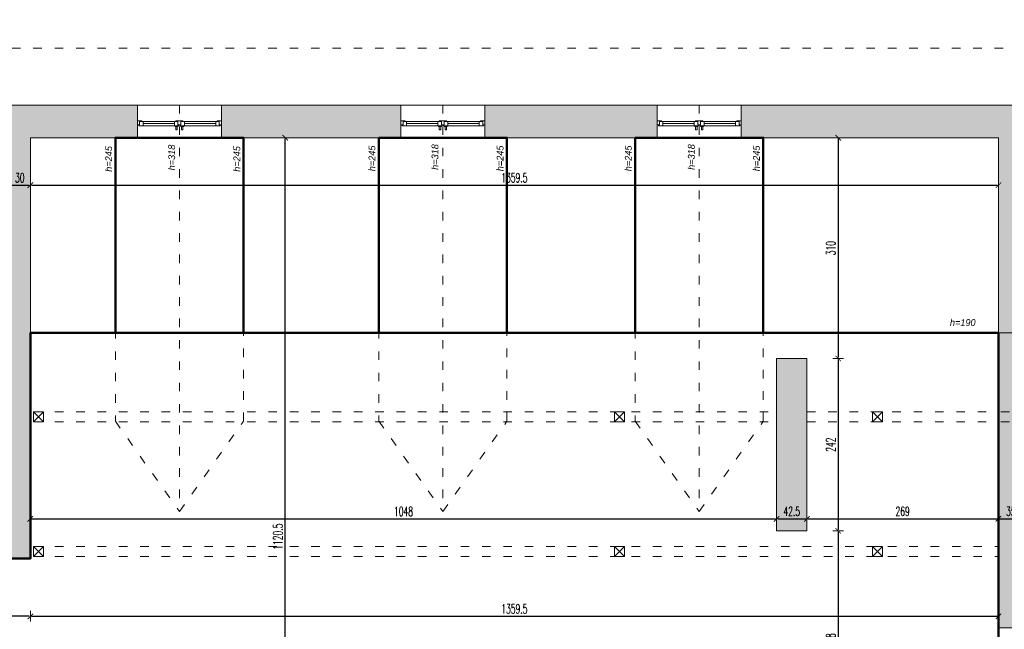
# Model space of a CAD drawing. Header units: millimetres. Extents: x -221 to 149158, y -114258 to 0.
# Tile 175 of 219: x 109782 to 111165, y -53709 to -52852. Entities that reach past the tile are written whole.
import ezdxf

# ---------------------------------------------------------------- set-up
doc = ezdxf.new("R2010")
doc.units = ezdxf.units.MM
doc.linetypes.add('ACAD_ISO03W100', pattern=[30, 12, -18])
doc.layers.get('0').update_dxf_attribs({"lineweight": 0})
doc.layers.add('A-przekrycieram.ART', color=7, linetype='Continuous', lineweight=0, true_color=0xffffff)
for name, color, linetype, lineweight in [('konstrukcja istn..KF', 252, 'Continuous', 15), ('opis..KF', 250, 'Continuous', 15), ('powierzchnie', 21, 'Continuous', 50), ('stolarka_arch', 250, 'Continuous', 5), ('wymiar..KF', 12, 'Continuous', 5), ('wypełnienie istn..KF', 250, 'Continuous', 0), ('ściany ist..KF', 61, 'Continuous', 5)]:
    doc.layers.add(name, color=color, linetype=linetype, lineweight=lineweight)
doc.styles.add('ARCH', font='segoeuil.ttf')
doc.styles.add('DIM', font='simplex.shx', dxfattribs={"width": 0.6})
doc.dimstyles.new('100-STD', dxfattribs={"dimscale": 10, "dimtxt": 1.3, "dimasz": 0.15, "dimexe": 5, "dimexo": 10, "dimgap": 0.4, "dimtad": 1, "dimdec": 1, "dimrnd": 0.5, "dimdsep": 46, "dimtxsty": 'DIM', "dimblk": 'KR21', "dimcen": 1, "dimdle": 10, "dimse1": 1, "dimse2": 1, "dimclrd": 256, "dimclre": 256, "dimclrt": 256, "dimadec": 0, "dimazin": 0, "dimtfac": 1, "dimtdec": 1, "dimtmove": 2, "dimatfit": 3, "dimldrblk": 'KR21', "dimfxl": 1, "dimtvp": 5.6, "dimtolj": 1, "dimtzin": 2, "dimarcsym": 0})

# ---------------------------------------------------------------- blocks, each defined once
blk = doc.blocks.new('KR21')
at = {"ltscale": 100}
blk.add_line((0, -5), (0, 5), dxfattribs=at)
at = {"ltscale": 100, "const_width": 0.84}
blk.add_lwpolyline([(-2.5, -2.5), (2.58, 2.58)], dxfattribs=at)
blk = doc.blocks.new('*D583')
at = {"layer": 'Defpoints', "color": 0, "linetype": 'ByBlock', "transparency": 16777216}
for p in [(-202.4, -53646.3), (135612.3, -53646.3), (0, -54123.3)]:
    blk.add_point(p, dxfattribs=at)
at = {"layer": 'wymiar..KF', "linetype": 'Continuous', "lineweight": -2, "transparency": 16777216}
blk.add_line((-202.4, -54121.8), (-202.4, -53647.8), dxfattribs=at)
at = {"layer": 'wymiar..KF', "linetype": 'ByBlock', "lineweight": -2, "transparency": 16777216, "xscale": 1.5, "yscale": 1.5, "zscale": 1.5}
for p, rotation in [((-202.4, -53646.3), 90), ((-202.4, -54123.3), 270)]:
    blk.add_blockref('KR21', p, dxfattribs=dict(at, rotation=rotation))
at = {"layer": 'wymiar..KF', "linetype": 'ByBlock', "transparency": 16777216, "insert": (-212.9, -53884.8), "char_height": 13, "attachment_point": 5, "rotation": 90, "style": 'DIM'}
blk.add_mtext('\\A1;477', dxfattribs=at)
blk = doc.blocks.new('*U652')
at = {"layer": 'stolarka_arch', "lineweight": 0}
blk.add_lwpolyline([(0, 0), (118, 0), (118, -46), (0, -46)], close=True, dxfattribs=at)
at = {"layer": 'stolarka_arch'}
for points in [[(0, -22), (6, -22), (6, -23), (3, -23), (3, -28), (0, -28)], [(3, -23), (8, -23), (8, -29), (2, -29), (2, -28), (3, -28)], [(8, -26), (52, -26), (52, -23), (8, -23)], [(8, -26), (52, -26), (52, -29), (8, -29)], [(57, -23), (52, -23), (52, -29), (58, -29), (58, -28), (57, -28)], [(54, -22), (64, -22), (64, -23), (61, -23), (61, -28), (57, -28), (57, -23), (54, -23)], [(61, -23), (66, -23), (66, -29), (60, -29), (60, -28), (61, -28)], [(110, -26), (66, -26), (66, -23), (110, -23)], [(110, -26), (66, -26), (66, -29), (110, -29)], [(115, -23), (110, -23), (110, -29), (116, -29), (116, -28), (115, -28)], [(118, -22), (112, -22), (112, -23), (115, -23), (115, -28), (118, -28)], [(57, -30), (53, -30), (53, -29), (57, -29)], [(56, -35), (54, -35), (54, -30), (56, -30)], [(65, -30), (61, -30), (61, -29), (65, -29)], [(64, -35), (62, -35), (62, -30), (64, -30)]]:
    blk.add_lwpolyline(points, close=True, dxfattribs=at)
blk = doc.blocks.new('*U639')
at = {"layer": 'stolarka_arch', "lineweight": 0}
blk.add_lwpolyline([(0, 0), (118, 0), (118, -46), (0, -46)], close=True, dxfattribs=at)
at = {"layer": 'stolarka_arch'}
for points in [[(0, -22), (6, -22), (6, -23), (3, -23), (3, -28), (0, -28)], [(3, -23), (8, -23), (8, -29), (2, -29), (2, -28), (3, -28)], [(8, -26), (52, -26), (52, -23), (8, -23)], [(8, -26), (52, -26), (52, -29), (8, -29)], [(57, -23), (52, -23), (52, -29), (58, -29), (58, -28), (57, -28)], [(54, -22), (64, -22), (64, -23), (61, -23), (61, -28), (57, -28), (57, -23), (54, -23)], [(61, -23), (66, -23), (66, -29), (60, -29), (60, -28), (61, -28)], [(110, -26), (66, -26), (66, -23), (110, -23)], [(110, -26), (66, -26), (66, -29), (110, -29)], [(115, -23), (110, -23), (110, -29), (116, -29), (116, -28), (115, -28)], [(118, -22), (112, -22), (112, -23), (115, -23), (115, -28), (118, -28)], [(57, -30), (53, -30), (53, -29), (57, -29)], [(56, -35), (54, -35), (54, -30), (56, -30)], [(65, -30), (61, -30), (61, -29), (65, -29)], [(64, -35), (62, -35), (62, -30), (64, -30)]]:
    blk.add_lwpolyline(points, close=True, dxfattribs=at)
blk = doc.blocks.new('*U634')
at = {"layer": 'stolarka_arch', "lineweight": 0}
blk.add_lwpolyline([(0, 0), (118, 0), (118, -46), (0, -46)], close=True, dxfattribs=at)
at = {"layer": 'stolarka_arch'}
for points in [[(0, -22), (6, -22), (6, -23), (3, -23), (3, -28), (0, -28)], [(3, -23), (8, -23), (8, -29), (2, -29), (2, -28), (3, -28)], [(8, -26), (52, -26), (52, -23), (8, -23)], [(8, -26), (52, -26), (52, -29), (8, -29)], [(57, -23), (52, -23), (52, -29), (58, -29), (58, -28), (57, -28)], [(54, -22), (64, -22), (64, -23), (61, -23), (61, -28), (57, -28), (57, -23), (54, -23)], [(61, -23), (66, -23), (66, -29), (60, -29), (60, -28), (61, -28)], [(110, -26), (66, -26), (66, -23), (110, -23)], [(110, -26), (66, -26), (66, -29), (110, -29)], [(115, -23), (110, -23), (110, -29), (116, -29), (116, -28), (115, -28)], [(118, -22), (112, -22), (112, -23), (115, -23), (115, -28), (118, -28)], [(57, -30), (53, -30), (53, -29), (57, -29)], [(56, -35), (54, -35), (54, -30), (56, -30)], [(65, -30), (61, -30), (61, -29), (65, -29)], [(64, -35), (62, -35), (62, -30), (64, -30)]]:
    blk.add_lwpolyline(points, close=True, dxfattribs=at)
blk = doc.blocks.new('*D930')
at = {"layer": 'Defpoints', "color": 0, "linetype": 'ByBlock', "transparency": 16777216}
for p in [(109767.2, -53018.3), (109797.2, -53018.3), (109797.2, -53084.9)]:
    blk.add_point(p, dxfattribs=at)
at = {"layer": 'wymiar..KF', "linetype": 'Continuous', "lineweight": -2, "transparency": 16777216}
blk.add_line((109768.7, -53084.9), (109795.7, -53084.9), dxfattribs=at)
at = {"layer": 'wymiar..KF', "linetype": 'ByBlock', "lineweight": -2, "transparency": 16777216, "xscale": 1.5, "yscale": 1.5, "zscale": 1.5, "rotation": 180}
blk.add_blockref('KR21', (109767.2, -53084.9), dxfattribs=at)
at = {"layer": 'wymiar..KF', "linetype": 'ByBlock', "lineweight": -2, "transparency": 16777216, "xscale": 1.5, "yscale": 1.5, "zscale": 1.5}
blk.add_blockref('KR21', (109797.2, -53084.9), dxfattribs=at)
at = {"layer": 'wymiar..KF', "linetype": 'ByBlock', "transparency": 16777216, "insert": (109782.2, -53074.4), "char_height": 13, "attachment_point": 5, "style": 'DIM'}
blk.add_mtext('\\A1;30', dxfattribs=at)
blk = doc.blocks.new('*D931')
at = {"layer": 'Defpoints', "color": 0, "linetype": 'ByBlock', "transparency": 16777216}
for p in [(109797.2, -53018.3), (111156.7, -53018.3), (111156.7, -53084.9)]:
    blk.add_point(p, dxfattribs=at)
at = {"layer": 'wymiar..KF', "linetype": 'Continuous', "lineweight": -2, "transparency": 16777216}
blk.add_line((109798.7, -53084.9), (111155.2, -53084.9), dxfattribs=at)
at = {"layer": 'wymiar..KF', "linetype": 'ByBlock', "lineweight": -2, "transparency": 16777216, "xscale": 1.5, "yscale": 1.5, "zscale": 1.5, "rotation": 180}
blk.add_blockref('KR21', (109797.2, -53084.9), dxfattribs=at)
at = {"layer": 'wymiar..KF', "linetype": 'ByBlock', "lineweight": -2, "transparency": 16777216, "xscale": 1.5, "yscale": 1.5, "zscale": 1.5}
blk.add_blockref('KR21', (111156.7, -53084.9), dxfattribs=at)
at = {"layer": 'wymiar..KF', "linetype": 'ByBlock', "transparency": 16777216, "insert": (110476.9, -53074.4), "char_height": 13, "attachment_point": 5, "style": 'DIM'}
blk.add_mtext('\\A1;1359.5', dxfattribs=at)
blk = doc.blocks.new('*D934')
at = {"layer": 'Defpoints', "color": 0, "linetype": 'ByBlock', "transparency": 16777216}
for p in [(109797.2, -53164.2), (110845.2, -53328.3), (110845.2, -53553.5)]:
    blk.add_point(p, dxfattribs=at)
at = {"layer": 'wymiar..KF', "linetype": 'Continuous', "lineweight": -2, "transparency": 16777216}
blk.add_line((109798.7, -53553.5), (110843.7, -53553.5), dxfattribs=at)
at = {"layer": 'wymiar..KF', "linetype": 'ByBlock', "lineweight": -2, "transparency": 16777216, "xscale": 1.5, "yscale": 1.5, "zscale": 1.5, "rotation": 180}
blk.add_blockref('KR21', (109797.2, -53553.5), dxfattribs=at)
at = {"layer": 'wymiar..KF', "linetype": 'ByBlock', "lineweight": -2, "transparency": 16777216, "xscale": 1.5, "yscale": 1.5, "zscale": 1.5}
blk.add_blockref('KR21', (110845.2, -53553.5), dxfattribs=at)
at = {"layer": 'wymiar..KF', "linetype": 'ByBlock', "transparency": 16777216, "insert": (110321.2, -53543), "char_height": 13, "attachment_point": 5, "style": 'DIM'}
blk.add_mtext('\\A1;1048', dxfattribs=at)
blk = doc.blocks.new('*D935')
at = {"layer": 'Defpoints', "color": 0, "linetype": 'ByBlock', "transparency": 16777216}
for p in [(110845.2, -53328.3), (110887.7, -53328.3), (110887.7, -53553.4)]:
    blk.add_point(p, dxfattribs=at)
at = {"layer": 'wymiar..KF', "linetype": 'Continuous', "lineweight": -2, "transparency": 16777216}
blk.add_line((110846.7, -53553.4), (110886.2, -53553.4), dxfattribs=at)
at = {"layer": 'wymiar..KF', "linetype": 'ByBlock', "lineweight": -2, "transparency": 16777216, "xscale": 1.5, "yscale": 1.5, "zscale": 1.5, "rotation": 180}
blk.add_blockref('KR21', (110845.2, -53553.4), dxfattribs=at)
at = {"layer": 'wymiar..KF', "linetype": 'ByBlock', "lineweight": -2, "transparency": 16777216, "xscale": 1.5, "yscale": 1.5, "zscale": 1.5}
blk.add_blockref('KR21', (110887.7, -53553.4), dxfattribs=at)
at = {"layer": 'wymiar..KF', "linetype": 'ByBlock', "transparency": 16777216, "insert": (110866.4, -53542.9), "char_height": 13, "attachment_point": 5, "style": 'DIM'}
blk.add_mtext('\\A1;42.5', dxfattribs=at)
blk = doc.blocks.new('*D936')
at = {"layer": 'Defpoints', "color": 0, "linetype": 'ByBlock', "transparency": 16777216}
for p in [(110887.7, -53193.5), (111156.7, -53313.5), (111156.7, -53553.4)]:
    blk.add_point(p, dxfattribs=at)
at = {"layer": 'wymiar..KF', "linetype": 'Continuous', "lineweight": -2, "transparency": 16777216}
blk.add_line((110889.2, -53553.4), (111155.2, -53553.4), dxfattribs=at)
at = {"layer": 'wymiar..KF', "linetype": 'ByBlock', "lineweight": -2, "transparency": 16777216, "xscale": 1.5, "yscale": 1.5, "zscale": 1.5, "rotation": 180}
blk.add_blockref('KR21', (110887.7, -53553.4), dxfattribs=at)
at = {"layer": 'wymiar..KF', "linetype": 'ByBlock', "lineweight": -2, "transparency": 16777216, "xscale": 1.5, "yscale": 1.5, "zscale": 1.5}
blk.add_blockref('KR21', (111156.7, -53553.4), dxfattribs=at)
at = {"layer": 'wymiar..KF', "linetype": 'ByBlock', "transparency": 16777216, "insert": (111022.2, -53542.9), "char_height": 13, "attachment_point": 5, "style": 'DIM'}
blk.add_mtext('\\A1;269', dxfattribs=at)
blk = doc.blocks.new('*D937')
at = {"layer": 'Defpoints', "color": 0, "linetype": 'ByBlock', "transparency": 16777216}
for p in [(109797.2, -53541), (109700.2, -53609.3), (109700.2, -53690.3)]:
    blk.add_point(p, dxfattribs=at)
at = {"layer": 'wymiar..KF', "linetype": 'Continuous', "lineweight": -2, "transparency": 16777216}
blk.add_line((109795.7, -53690.3), (109701.7, -53690.3), dxfattribs=at)
at = {"layer": 'wymiar..KF', "linetype": 'ByBlock', "lineweight": -2, "transparency": 16777216, "xscale": 1.5, "yscale": 1.5, "zscale": 1.5, "rotation": 180}
blk.add_blockref('KR21', (109700.2, -53690.3), dxfattribs=at)
at = {"layer": 'wymiar..KF', "linetype": 'ByBlock', "lineweight": -2, "transparency": 16777216, "xscale": 1.5, "yscale": 1.5, "zscale": 1.5}
blk.add_blockref('KR21', (109797.2, -53690.3), dxfattribs=at)
at = {"layer": 'wymiar..KF', "linetype": 'ByBlock', "transparency": 16777216, "insert": (109748.7, -53679.8), "char_height": 13, "attachment_point": 5, "style": 'DIM'}
blk.add_mtext('\\A1;97', dxfattribs=at)
blk = doc.blocks.new('*D953')
at = {"layer": 'Defpoints', "color": 0, "linetype": 'ByBlock', "transparency": 16777216}
for p in [(110862.3, -53018.3), (110862.3, -53328.3), (110931.7, -53328.3)]:
    blk.add_point(p, dxfattribs=at)
at = {"layer": 'wymiar..KF', "linetype": 'Continuous', "lineweight": -2, "transparency": 16777216}
blk.add_line((110931.7, -53019.8), (110931.7, -53326.8), dxfattribs=at)
at = {"layer": 'wymiar..KF', "linetype": 'ByBlock', "lineweight": -2, "transparency": 16777216, "xscale": 1.5, "yscale": 1.5, "zscale": 1.5}
for p, rotation in [((110931.7, -53018.3), 90), ((110931.7, -53328.3), 270)]:
    blk.add_blockref('KR21', p, dxfattribs=dict(at, rotation=rotation))
at = {"layer": 'wymiar..KF', "linetype": 'ByBlock', "transparency": 16777216, "insert": (110921.2, -53173.3), "char_height": 13, "attachment_point": 5, "rotation": 90, "style": 'DIM'}
blk.add_mtext('\\A1;310', dxfattribs=at)
blk = doc.blocks.new('*D954')
at = {"layer": 'Defpoints', "color": 0, "linetype": 'ByBlock', "transparency": 16777216}
for p in [(110862.3, -53328.3), (110887.7, -53570.3), (110931.7, -53570.3)]:
    blk.add_point(p, dxfattribs=at)
at = {"layer": 'wymiar..KF', "linetype": 'Continuous', "lineweight": -2, "transparency": 16777216}
blk.add_line((110931.7, -53329.8), (110931.7, -53568.8), dxfattribs=at)
at = {"layer": 'wymiar..KF', "linetype": 'ByBlock', "lineweight": -2, "transparency": 16777216, "xscale": 1.5, "yscale": 1.5, "zscale": 1.5}
for p, rotation in [((110931.7, -53328.3), 90), ((110931.7, -53570.3), 270)]:
    blk.add_blockref('KR21', p, dxfattribs=dict(at, rotation=rotation))
at = {"layer": 'wymiar..KF', "linetype": 'ByBlock', "transparency": 16777216, "insert": (110921.2, -53449.3), "char_height": 13, "attachment_point": 5, "rotation": 90, "style": 'DIM'}
blk.add_mtext('\\A1;242', dxfattribs=at)
blk = doc.blocks.new('*D955')
at = {"layer": 'Defpoints', "color": 0, "linetype": 'ByBlock', "transparency": 16777216}
for p in [(110887.7, -53570.3), (110931.7, -53878.3), (111156.7, -53878.3)]:
    blk.add_point(p, dxfattribs=at)
at = {"layer": 'wymiar..KF', "linetype": 'Continuous', "lineweight": -2, "transparency": 16777216}
blk.add_line((110931.7, -53571.8), (110931.7, -53876.8), dxfattribs=at)
at = {"layer": 'wymiar..KF', "linetype": 'ByBlock', "lineweight": -2, "transparency": 16777216, "xscale": 1.5, "yscale": 1.5, "zscale": 1.5}
for p, rotation in [((110931.7, -53570.3), 90), ((110931.7, -53878.3), 270)]:
    blk.add_blockref('KR21', p, dxfattribs=dict(at, rotation=rotation))
at = {"layer": 'wymiar..KF', "linetype": 'ByBlock', "transparency": 16777216, "insert": (110921.2, -53724.3), "char_height": 13, "attachment_point": 5, "rotation": 90, "style": 'DIM'}
blk.add_mtext('\\A1;308', dxfattribs=at)
blk = doc.blocks.new('*D962')
at = {"layer": 'Defpoints', "color": 0, "linetype": 'ByBlock', "transparency": 16777216}
for p in [(110155.2, -53018.3), (110155.2, -53018.3), (110193.7, -54138.8)]:
    blk.add_point(p, dxfattribs=at)
at = {"layer": 'wymiar..KF', "linetype": 'Continuous', "lineweight": -2, "transparency": 16777216}
blk.add_line((110155.2, -54137.3), (110155.2, -53019.8), dxfattribs=at)
at = {"layer": 'wymiar..KF', "linetype": 'ByBlock', "lineweight": -2, "transparency": 16777216, "xscale": 1.5, "yscale": 1.5, "zscale": 1.5}
for p, rotation in [((110155.2, -53018.3), 90), ((110155.2, -54138.8), 270)]:
    blk.add_blockref('KR21', p, dxfattribs=dict(at, rotation=rotation))
at = {"layer": 'wymiar..KF', "linetype": 'ByBlock', "transparency": 16777216, "insert": (110144.7, -53578.5), "char_height": 13, "attachment_point": 5, "rotation": 90, "style": 'DIM'}
blk.add_mtext('\\A1;1120.5', dxfattribs=at)
blk = doc.blocks.new('*D967')
at = {"layer": 'Defpoints', "color": 0, "linetype": 'ByBlock', "transparency": 16777216}
for p in [(111156.7, -53553.4), (111191.7, -53553.4), (111191.7, -53572.3)]:
    blk.add_point(p, dxfattribs=at)
at = {"layer": 'wymiar..KF', "linetype": 'Continuous', "lineweight": -2, "transparency": 16777216}
blk.add_line((111158.2, -53553.4), (111190.2, -53553.4), dxfattribs=at)
at = {"layer": 'wymiar..KF', "linetype": 'ByBlock', "lineweight": -2, "transparency": 16777216, "xscale": 1.5, "yscale": 1.5, "zscale": 1.5, "rotation": 180}
blk.add_blockref('KR21', (111156.7, -53553.4), dxfattribs=at)
at = {"layer": 'wymiar..KF', "linetype": 'ByBlock', "lineweight": -2, "transparency": 16777216, "xscale": 1.5, "yscale": 1.5, "zscale": 1.5}
blk.add_blockref('KR21', (111191.7, -53553.4), dxfattribs=at)
at = {"layer": 'wymiar..KF', "linetype": 'ByBlock', "transparency": 16777216, "insert": (111174.2, -53542.9), "char_height": 13, "attachment_point": 5, "style": 'DIM'}
blk.add_mtext('\\A1;35', dxfattribs=at)
blk = doc.blocks.new('*D973')
at = {"layer": 'Defpoints', "color": 0, "linetype": 'ByBlock', "lineweight": 35, "transparency": 16777216}
for p in [(109797.2, -53690.3), (111156.7, -53690.3), (111156.7, -53690.3)]:
    blk.add_point(p, dxfattribs=at)
at = {"layer": 'wymiar..KF', "linetype": 'Continuous', "lineweight": -2, "transparency": 16777216}
blk.add_line((109798.7, -53690.3), (111155.2, -53690.3), dxfattribs=at)
at = {"layer": 'wymiar..KF', "linetype": 'ByBlock', "lineweight": -2, "transparency": 16777216, "xscale": 1.5, "yscale": 1.5, "zscale": 1.5, "rotation": 180}
blk.add_blockref('KR21', (109797.2, -53690.3), dxfattribs=at)
at = {"layer": 'wymiar..KF', "linetype": 'ByBlock', "lineweight": -2, "transparency": 16777216, "xscale": 1.5, "yscale": 1.5, "zscale": 1.5}
blk.add_blockref('KR21', (111156.7, -53690.3), dxfattribs=at)
at = {"layer": 'wymiar..KF', "linetype": 'ByBlock', "transparency": 16777216, "insert": (110476.9, -53679.8), "char_height": 13, "attachment_point": 5, "style": 'DIM'}
blk.add_mtext('\\A1;1359.5', dxfattribs=at)
blk = doc.blocks.new('*U1674')
at = {"layer": 'A-przekrycieram.ART'}
h = blk.add_hatch(color=256, dxfattribs=at)
h.dxf.hatch_style = 1
h.paths.add_polyline_path([(0, 4200), (5940, 4200), (5940, 0), (0, 0)])
h.paths.add_polyline_path([(200, 4100), (5840, 4100), (5840, 100), (200, 100)], flags=16)

msp = doc.modelspace()

# ---------------------------------------------------------------- hatches: boundary and pattern name
at = {"layer": 'wypełnienie istn..KF', "true_color": 0xc8c8c8}
h = msp.add_hatch(color=9, dxfattribs=at)
h.dxf.hatch_style = 1
h.paths.add_polyline_path([(108621.32, -54556.29), (108621.32, -54169.29), (108699.61, -54169.29), (108699.61, -54010.29), (108653.61, -54010.29), (108653.61, -54123.29), (108575.32, -54123.29), (108575.32, -54575.38), (108797.88, -54797.35), (109687.5, -54797.35), (109687.5, -54751.3), (108816.9, -54751.35)])
h.paths.add_polyline_path([(108699.61, -53600.29), (108621.32, -53600.29), (108621.32, -53431.29), (108575.32, -53431.29), (108575.32, -53646.29), (108653.61, -53646.29), (108653.61, -53760.29), (108699.61, -53760.29)])
h.paths.add_polyline_path([(108621.32, -53093.29), (108575.32, -53093.29), (108575.32, -53259.29), (108621.32, -53259.29)])
h.paths.add_polyline_path([(108621.32, -51409.29), (108971.72, -51409.29), (108971.72, -51363.29), (108575.32, -51363.29), (108575.32, -52921.29), (108621.32, -52921.29)])
h.paths.add_polyline_path([(109601.32, -51363.29), (109222.72, -51363.29), (109222.72, -51409.29), (109555.27, -51409.29), (109555.27, -52073.53), (109601.32, -52073.53)])
h.paths.add_polyline_path([(109601.32, -52245.53), (109555.32, -52245.53), (109555.32, -52435.53), (109601.32, -52435.53)])
h.paths.add_polyline_path([(109601.32, -52607.53), (109555.32, -52607.53), (109555.32, -52988.29), (109027.27, -52988.29), (109027.27, -53028.29), (109069.27, -53028.29), (109069.27, -53609.29), (109611.17, -53609.29), (109611.17, -53594.29), (109099.17, -53594.29), (109099.17, -53018.29), (109767.17, -53018.29), (109767.17, -53594.29), (109700.17, -53594.29), (109700.17, -53609.29), (109797.17, -53609.29), (109797.17, -53018.29), (109947.49, -53018.29), (109947.49, -52972.29), (109601.32, -52972.29)])
h.paths.add_polyline_path([(110317.49, -52972.29), (110065.49, -52972.29), (110065.49, -53018.29), (110317.49, -53018.29)])
h.paths.add_polyline_path([(110677.49, -52972.29), (110435.49, -52972.29), (110435.49, -53018.29), (110677.49, -53018.29)])
h.paths.add_polyline_path([(111422.74, -52972.29), (110795.49, -52972.29), (110795.49, -53018.29), (111156.67, -53018.29), (111156.67, -53706.3), (111191.67, -53706.3), (111191.67, -53619.29), (111700.84, -53619.29), (111700.84, -53572.29), (111191.67, -53572.29), (111190.67, -53018.29), (111422.74, -53018.29)])
h.paths.add_polyline_path([(111692.74, -52972.29), (111540.74, -52972.29), (111540.74, -53018.29), (111692.74, -53018.29)], flags=17)
h.paths.add_polyline_path([(111962.74, -52972.29), (111810.74, -52972.29), (111810.74, -53018.29), (111962.74, -53018.29)])
h.paths.add_polyline_path([(112232.74, -52972.29), (112080.74, -52972.29), (112080.74, -53018.29), (112232.74, -53018.29)], flags=17)
h.paths.add_polyline_path([(112592.74, -52972.29), (112350.74, -52972.29), (112350.74, -53018.29), (112534.67, -53018.29), (112534.67, -53572.29), (111790.84, -53572.29), (111790.84, -53619.29), (112582.05, -53619.29), (112582.05, -53572.29), (112564.67, -53572.29), (112564.67, -53018.29), (112592.74, -53018.29)])
h.paths.add_polyline_path([(112859.25, -52972.29), (112710.74, -52972.29), (112710.74, -53018.29), (112812.67, -53018.29), (112812.67, -53572.29), (112682.01, -53572.29), (112682.01, -53619.29), (112859.21, -53619.29), (112859.29, -53018.29), (112859.21, -53016.51)])
h.paths.add_polyline_path([(113070.21, -52735.21), (113024.21, -52735.21), (113024.21, -52972.29), (113006.25, -52972.29), (113006.25, -53018.29), (113357.89, -53018.29), (113514.25, -53018.29), (113514.25, -53572.29), (113154.25, -53572.29), (113154.25, -53604.29), (113047.25, -53604.29), (113047.25, -53619.29), (113514.25, -53619.29), (113532.49, -53619.29), (113739.21, -53619.29), (113739.21, -53573.29), (113547.21, -53573.29), (113547.21, -53018.29), (113573.21, -53018.29), (113573.21, -52978.29), (113505.87, -52978.29), (113333.21, -52978.29), (113333.21, -53000.79), (113070.21, -53000.79)])
h.paths.add_polyline_path([(110037.5, -54751.35), (109805.5, -54751.35), (109805.5, -54797.35), (110037.5, -54797.35)])
h.paths.add_polyline_path([(110407.49, -54751.35), (110155.5, -54751.35), (110155.5, -54797.35), (110407.49, -54797.35)])
h.paths.add_polyline_path([(110767.49, -54751.86), (110615.67, -54751.3), (110615.67, -53908.3), (111209.21, -53908.3), (111209.17, -53893.3), (111186.67, -53893.3), (111186.67, -53806.3), (111156.67, -53806.3), (111156.67, -53878.3), (110585.67, -53878.3), (110585.67, -54751.3), (110525.49, -54751.3), (110525.49, -54798.07), (110767.49, -54797.86)])
h.paths.add_polyline_path([(111152.74, -54751.24), (110885.49, -54751.3), (110885.49, -54798.07), (111152.74, -54798.01)], flags=17)
h.paths.add_polyline_path([(111448.24, -54751.35), (111402.24, -54751.3), (111402.25, -53908.3), (112060.16, -53908.3), (112060.16, -53893.3), (111319.17, -53893.29), (111319.21, -53908.3), (111372.24, -53908.3), (111372.24, -54751.24), (111270.74, -54751.24), (111270.74, -54797.24), (111402.24, -54797.24), (111402.24, -54924.3), (111730.12, -54924.3), (111730.12, -54878.3), (111448.24, -54878.3)])
h.paths.add_polyline_path([(112281.24, -54804.3), (112412.74, -54804.3), (112412.74, -54758.3), (112311.35, -54758.3), (112311.63, -53908.24), (112476.21, -53908.29), (112476.21, -53893.3), (112150.16, -53893.3), (112150.16, -53908.19), (112281.24, -53907.94), (112281.24, -54758.24), (112235.24, -54758.3), (112235.24, -54878.3), (111981.12, -54877.52), (111981.12, -54924.3), (112281.24, -54924.3)])
h.paths.add_polyline_path([(112772.74, -54758.3), (112530.74, -54758.3), (112530.74, -54804.3), (112772.74, -54804.3)])
h.paths.add_polyline_path([(113107.72, -54758.3), (112890.74, -54758.3), (112890.74, -54804.3), (113107.72, -54804.3)], flags=17)
h.paths.add_polyline_path([(113502.69, -54758.3), (113376.35, -54758.3), (113376.35, -53908.3), (113475.67, -53908.3), (113475.67, -53893.29), (112566.21, -53893.29), (112566.21, -53908.3), (113346.35, -53908.3), (113346.35, -54758.3), (113225.72, -54758.3), (113225.72, -54804.3), (113502.69, -54804.3)])
h.paths.add_polyline_path([(113866.39, -54758.3), (113620.69, -54758.3), (113620.69, -54804.3), (113866.39, -54804.3)], flags=17)
h.paths.add_polyline_path([(115042.21, -54582.38), (115042.21, -54126.29), (114952.21, -54126.29), (114952.21, -54017.3), (114906.21, -54017.3), (114906.21, -54172.29), (114999.01, -54172.29), (114998.76, -54565.78), (114811.39, -54758.3), (114454.39, -54758.3), (114454.39, -54101.32), (114448.71, -54097.29), (114389.96, -54055.65), (114389.96, -54059.54), (114375.96, -54059.54), (114375.96, -54045.72), (114201.96, -53922.37), (114201.96, -53926.27), (114187.96, -53926.27), (114187.96, -53912.45), (114117.21, -53862.29), (113952.21, -53862.29), (113952.21, -53573.29), (113831.21, -53573.29), (113831.21, -53619.29), (113906.21, -53619.29), (113906.21, -53893.29), (113565.67, -53893.29), (113565.67, -53908.3), (114130.16, -53908.3), (114424.35, -54116.85), (114424.35, -54246.22), (114424.35, -54758.3), (113984.39, -54758.3), (113984.39, -54804.3), (114819.71, -54804.3)])
h.paths.add_polyline_path([(115040.21, -52987.29), (114828.21, -52987.29), (114828.21, -52730.03), (114782.21, -52730.03), (114782.21, -53033.29), (114994.21, -53033.29), (114994.21, -53609.29), (114906.21, -53609.29), (114906.21, -53766.29), (114952.21, -53766.29), (114952.21, -53655.29), (115040.21, -53655.29)])
h.paths.add_polyline_path([(114828.21, -52374.86), (114782.21, -52374.86), (114782.21, -52612.03), (114828.21, -52612.03)])
h.paths.add_polyline_path([(114828.21, -52001.59), (114782.21, -52001.59), (114782.21, -52256.86), (114828.21, -52256.86)])
h.paths.add_polyline_path([(114828.21, -51646.09), (114782.21, -51646.09), (114782.21, -51883.59), (114828.21, -51883.59)])
h.paths.add_polyline_path([(114828.21, -51363.29), (114051.21, -51363.29), (114051.21, -51409.29), (114418.71, -51409.29), (114418.71, -51436.29), (114626.21, -51436.29), (114626.21, -51409.29), (114782.21, -51409.29), (114782.21, -51528.09), (114828.21, -51528.09)])
h.paths.add_polyline_path([(113801.21, -51363.29), (113024.21, -51363.29), (113024.21, -51891.89), (113070.21, -51891.89), (113070.21, -51409.29), (113801.21, -51409.29)])
h.paths.add_polyline_path([(113070.21, -52009.89), (113024.21, -52009.89), (113024.21, -52258.44), (113070.21, -52258.44)])
h.paths.add_polyline_path([(113070.21, -52376.44), (113024.21, -52376.44), (113024.21, -52617.21), (113070.21, -52617.21)])
h = msp.add_hatch(color=9, dxfattribs=at)
h.dxf.hatch_style = 1
h.paths.add_polyline_path([(109348.87, -51958.27), (109145.87, -51958.27), (109145.87, -52014.27), (109348.87, -52014.27)])
h.paths.add_polyline_path([(108725.32, -51959.29), (108621.32, -51959.29), (108621.32, -52000.29), (108725.32, -52000.29)])
h.paths.add_polyline_path([(108998.17, -52398.53), (108957.17, -52398.53), (108957.17, -52551.55), (108998.17, -52551.55)])
h.paths.add_polyline_path([(108998.17, -52655.53), (108957.17, -52655.55), (108957.17, -52723.55), (108998.17, -52723.55)])
h.paths.add_polyline_path([(108863.32, -54276.32), (108751.32, -54276.32), (108751.32, -54317.32), (108863.32, -54317.32)])
h.paths.add_polyline_path([(109637.67, -54179.3), (109597.17, -54179.3), (109597.17, -54323.3), (109637.67, -54323.3)])
h.paths.add_polyline_path([(110336.67, -54138.8), (110193.67, -54138.8), (110193.67, -54179.3), (110336.67, -54179.3)])
h.paths.add_polyline_path([(110350.67, -54276.3), (110310.17, -54276.3), (110310.17, -54453.3), (110350.67, -54453.3)])
h.paths.add_polyline_path([(110887.67, -53328.29), (110845.17, -53328.29), (110845.17, -53570.29), (110887.67, -53570.29)])
h.paths.add_polyline_path([(114746.21, -54131.79), (114635.21, -54131.79), (114635.21, -54172.29), (114746.21, -54172.29)])
h.paths.add_polyline_path([(113640.71, -52556.79), (113464.71, -52556.79), (113464.71, -52597.29), (113640.71, -52597.29)])
h.paths.add_polyline_path([(113297.71, -52556.79), (113120.71, -52556.79), (113120.71, -52597.29), (113297.71, -52597.29)])
h.paths.add_polyline_path([(114216.71, -52804.79), (114176.21, -52804.79), (114176.21, -53010.79), (114216.71, -53010.79)])
h.paths.add_polyline_path([(114347.71, -52201.29), (114202.71, -52201.29), (114202.71, -52242.79), (114347.71, -52242.79)])
h.paths.add_polyline_path([(113706.21, -51997.29), (113666.21, -51997.29), (113666.21, -52142.29), (113706.21, -52142.29)])
h.paths.add_polyline_path([(113633.21, -51609.29), (113556.21, -51609.29), (113556.21, -51649.79), (113633.21, -51649.79)])
h.paths.add_polyline_path([(113449.21, -51609.29), (113337.21, -51609.29), (113337.21, -51649.79), (113449.21, -51649.79)])

# ---------------------------------------------------------------- linework, layer by layer
at = {"linetype": 'ACAD_ISO03W100'}
for p, q in [((110006.49, -52972.29), (110006.49, -53543.33)), ((110376.25, -52972.29), (110376.25, -53543.16)), ((110736.25, -52972.29), (110736.25, -53543.16)), ((109801.51, -53403.29), (110845.17, -53403.29)), ((110887.67, -53403.29), (111156.67, -53403.29)), ((111160.25, -53403.29), (113547.21, -53403.29)), ((109801.51, -53417.29), (110845.17, -53417.29)), ((110887.67, -53417.29), (111156.67, -53417.29)), ((111160.25, -53417.29), (113547.21, -53417.29)), ((109801.51, -53592.29), (111156.67, -53592.29)), ((109801.51, -53606.29), (111156.67, -53606.29))]:
    msp.add_line(p, q, dxfattribs=at)
for points in [[(110356.74, -54877.28), (108727.75, -54877.35), (108495.32, -54627.08), (108495.32, -54093.29), (108575.32, -54093.29), (108575.32, -53676.29), (108495.32, -53676.29), (108495.32, -51283.29), (109681.32, -51283.29), (109681.32, -52892.29), (112944.21, -52892.29), (112944.21, -51283.29)], [(109681.32, -51283.29), (109681.32, -52892.29), (112944.21, -52892.29), (112944.21, -51363.29)], [(109916.49, -53018.29), (109916.49, -53416.3), (110006.49, -53543.2), (110096.49, -53416.3), (110096.49, -53018.29)], [(110286.49, -53018.29), (110286.49, -53416.3), (110376.49, -53543.2), (110466.49, -53416.3), (110466.49, -53018.29)], [(110646.49, -53018.29), (110646.49, -53416.3), (110736.49, -53543.2), (110826.49, -53416.3), (110826.49, -53018.29)]]:
    msp.add_lwpolyline(points, dxfattribs=at)
at = {"linetype": 'ACAD_ISO03W100', "ltscale": 3}
msp.add_lwpolyline([(112812.85, -53292.29), (109797.17, -53292.29)], dxfattribs=at)
at = {"layer": 'konstrukcja istn..KF'}
for p, q in [((109801.51, -53403.29), (109815.51, -53417.29)), ((109801.51, -53417.29), (109815.51, -53403.29)), ((110617.58, -53403.29), (110631.58, -53417.29)), ((110617.58, -53417.29), (110631.58, -53403.29)), ((110979.67, -53403.29), (110993.67, -53417.29)), ((110979.67, -53417.29), (110993.67, -53403.29)), ((109801.51, -53592.29), (109815.51, -53606.29)), ((109801.51, -53606.29), (109815.51, -53592.29)), ((110617.58, -53592.29), (110631.58, -53606.29)), ((110617.58, -53606.29), (110631.58, -53592.29)), ((110979.67, -53592.29), (110993.67, -53606.29)), ((110979.67, -53606.29), (110993.67, -53592.29))]:
    msp.add_line(p, q, dxfattribs=at)
at = {"layer": 'konstrukcja istn..KF', "color": 18, "true_color": 0x000000}
for points in [[(109801.51, -53403.29), (109815.51, -53403.29), (109815.51, -53417.29), (109801.51, -53417.29), (109801.51, -53403.29)], [(110617.58, -53403.29), (110631.58, -53403.29), (110631.58, -53417.29), (110617.58, -53417.29), (110617.58, -53403.29)], [(110979.67, -53403.29), (110993.67, -53403.29), (110993.67, -53417.29), (110979.67, -53417.29), (110979.67, -53403.29)], [(109801.51, -53592.29), (109815.51, -53592.29), (109815.51, -53606.29), (109801.51, -53606.29), (109801.51, -53592.29)], [(110617.58, -53592.29), (110631.58, -53592.29), (110631.58, -53606.29), (110617.58, -53606.29), (110617.58, -53592.29)], [(110979.67, -53592.29), (110993.67, -53592.29), (110993.67, -53606.29), (110979.67, -53606.29), (110979.67, -53592.29)]]:
    msp.add_lwpolyline(points, dxfattribs=at)
at = {"layer": 'powierzchnie', "linetype": 'ByBlock'}
for points in [[(111156.67, -53878.3), (110585.67, -53878.3), (110585.67, -54477.24), (108930.17, -54477.35), (108895.32, -54442.59), (108895.34, -51409.29), (109281.27, -51409.29), (109281.27, -51958.27), (109145.87, -51958.27), (109145.87, -52014.27), (109281.27, -52014.27), (109281.27, -52988.29), (109027.27, -52988.29), (109027.27, -53028.29), (109069.27, -53028.29), (109069.27, -53609.29), (109797.17, -53609.29), (109797.17, -53292.29), (111156.67, -53292.29), (111156.67, -53878.3)], [(109916.49, -53292.29), (109916.49, -53018.29), (110096.49, -53018.29), (110096.49, -53292.29), (109916.49, -53292.29)], [(110286.49, -53018.29), (110466.49, -53018.29), (110466.49, -53292.29), (110286.49, -53292.29), (110286.49, -53018.29)], [(110646.49, -53018.29), (110826.49, -53018.29), (110826.49, -53292.29), (110646.49, -53292.29), (110646.49, -53018.29)]]:
    msp.add_lwpolyline(points, dxfattribs=at)
at = {"layer": 'ściany ist..KF', "linetype": 'ByBlock'}
for points in [[(109601.32, -52607.53), (109555.32, -52607.53), (109555.32, -52988.29), (109027.27, -52988.29), (109027.27, -53028.29), (109069.27, -53028.29), (109069.27, -53609.29), (109611.17, -53609.29), (109611.17, -53594.29), (109099.17, -53594.29), (109099.17, -53018.29), (109767.17, -53018.29), (109767.17, -53594.29), (109700.17, -53594.29), (109700.17, -53609.29), (109797.17, -53609.29), (109797.17, -53018.29), (109947.49, -53018.29), (109947.49, -53018.29), (109947.49, -52972.29), (109601.32, -52972.29), (109601.32, -52607.53)], [(110795.49, -52972.29), (110795.49, -53018.29), (111156.67, -53018.29), (111156.67, -53706.3), (111191.67, -53706.3), (111191.67, -53619.29), (111700.84, -53619.29), (111700.84, -53572.29), (111191.67, -53572.29), (111190.67, -53018.29), (111422.74, -53018.29), (111422.74, -52972.29), (110795.49, -52972.29)]]:
    msp.add_lwpolyline(points, dxfattribs=at)
for points in [[(110065.49, -53018.29), (110317.49, -53018.29), (110317.49, -52972.29), (110065.49, -52972.29)], [(110435.49, -53018.29), (110677.49, -53018.29), (110677.49, -52972.29), (110435.49, -52972.29)], [(110845.17, -53570.29), (110887.67, -53570.29), (110887.67, -53328.29), (110845.17, -53328.29)]]:
    msp.add_lwpolyline(points, close=True, dxfattribs=at)

# ---------------------------------------------------------------- block references
at = {"xscale": 2, "yscale": 2, "zscale": 2}
msp.add_blockref('*U1674', (106304.86, -56225.76), dxfattribs=at)
at = {"layer": 'stolarka_arch', "xscale": -1}
for name, p in [('*U652', (110065.49, -52972.29)), ('*U634', (110435.49, -52972.29)), ('*U639', (110795.49, -52972.29))]:
    msp.add_blockref(name, p, dxfattribs=at)

# ---------------------------------------------------------------- texts
at = {"layer": 'opis..KF', "char_height": 9.6, "attachment_point": 5, "rotation": 90, "style": 'ARCH'}
for s, insert in [('{\\fCentury Gothic|b0|i1|c238|p34;h=318}', (109995.69, -53046.02)), ('{\\fCentury Gothic|b0|i1|c238|p34;h=245}', (110276.95, -53047.24)), ('{\\fCentury Gothic|b0|i1|c238|p34;h=318}', (110365.45, -53045.26)), ('{\\fCentury Gothic|b0|i1|c238|p34;h=245}', (110456.95, -53047.24)), ('{\\fCentury Gothic|b0|i1|c238|p34;h=245}', (110636.95, -53047.24)), ('{\\fCentury Gothic|b0|i1|c238|p34;h=318}', (110725.45, -53045.26)), ('{\\fCentury Gothic|b0|i1|c238|p34;h=245}', (110816.95, -53047.24)), ('{\\fCentury Gothic|b0|i1|c238|p34;h=245}', (109907.19, -53048)), ('{\\fCentury Gothic|b0|i1|c238|p34;h=245}', (110087.19, -53048))]:
    msp.add_mtext_dynamic_manual_height_columns(s, width=156.7001, gutter_width=70, heights=[0], dxfattribs=dict(at, insert=insert))
at = {"layer": 'opis..KF', "insert": (111106.6, -53277.88), "char_height": 9.6, "attachment_point": 5, "style": 'ARCH'}
msp.add_mtext_dynamic_manual_height_columns('{\\fCentury Gothic|b0|i1|c238|p34;h=190}', width=156.7001, gutter_width=70, heights=[0], dxfattribs=at)

# ---------------------------------------------------------------- dimensions: what is measured, and where the dimension line sits
at = {"layer": 'wymiar..KF', "linetype": 'ByBlock'}
for base, p1, p2, picture, middle in [((110155.15, -53018.29), (110193.67, -54138.8), (110155.15, -53018.29), '*D962', (110144.65, -53578.54)), ((110931.67, -53328.29), (110862.3, -53018.29), (110862.3, -53328.29), '*D953', (110921.17, -53173.29)), ((110931.67, -53570.29), (110862.3, -53328.29), (110887.67, -53570.29), '*D954', (110921.17, -53449.29)), ((110931.67, -53878.3), (110887.67, -53570.29), (111156.67, -53878.3), '*D955', (110921.17, -53724.29)), ((-202.42, -53646.29), (0, -54123.29), (135612.31, -53646.29), '*D583', (-212.92, -53884.79))]:
    dim = msp.add_linear_dim(base=base, p1=p1, p2=p2, angle=90, dimstyle='100-STD', override={"dimfxl": 8, "dimfxlon": 1}, dxfattribs=at)
    dim.commit()
    dim.dimension.update_dxf_attribs({"geometry": picture, "text_midpoint": middle})
for base, p1, p2, picture, middle in [((109797.17, -53084.89), (109767.17, -53018.29), (109797.17, -53018.29), '*D930', (109782.17, -53074.39)), ((111156.67, -53084.89), (109797.17, -53018.29), (111156.67, -53018.29), '*D931', (110476.92, -53074.39)), ((110845.17, -53553.49), (109797.17, -53164.22), (110845.17, -53328.29), '*D934', (110321.17, -53542.99)), ((111156.67, -53553.43), (110887.67, -53193.52), (111156.67, -53313.53), '*D936', (111022.17, -53542.93)), ((110887.67, -53553.43), (110845.17, -53328.29), (110887.67, -53328.29), '*D935', (110866.42, -53542.93)), ((109700.17, -53690.3), (109797.17, -53540.99), (109700.17, -53609.29), '*D937', (109748.67, -53679.8)), ((111191.67, -53553.43), (111156.67, -53553.43), (111191.67, -53572.29), '*D967', (111174.17, -53542.93)), ((111156.67, -53690.3), (109797.17, -53690.3), (111156.67, -53690.3), '*D973', (110476.92, -53679.8))]:
    dim = msp.add_linear_dim(base=base, p1=p1, p2=p2, dimstyle='100-STD', override={"dimfxl": 8, "dimfxlon": 1}, dxfattribs=at)
    dim.commit()
    dim.dimension.update_dxf_attribs({"geometry": picture, "text_midpoint": middle})

doc.saveas('drawing.dxf')
